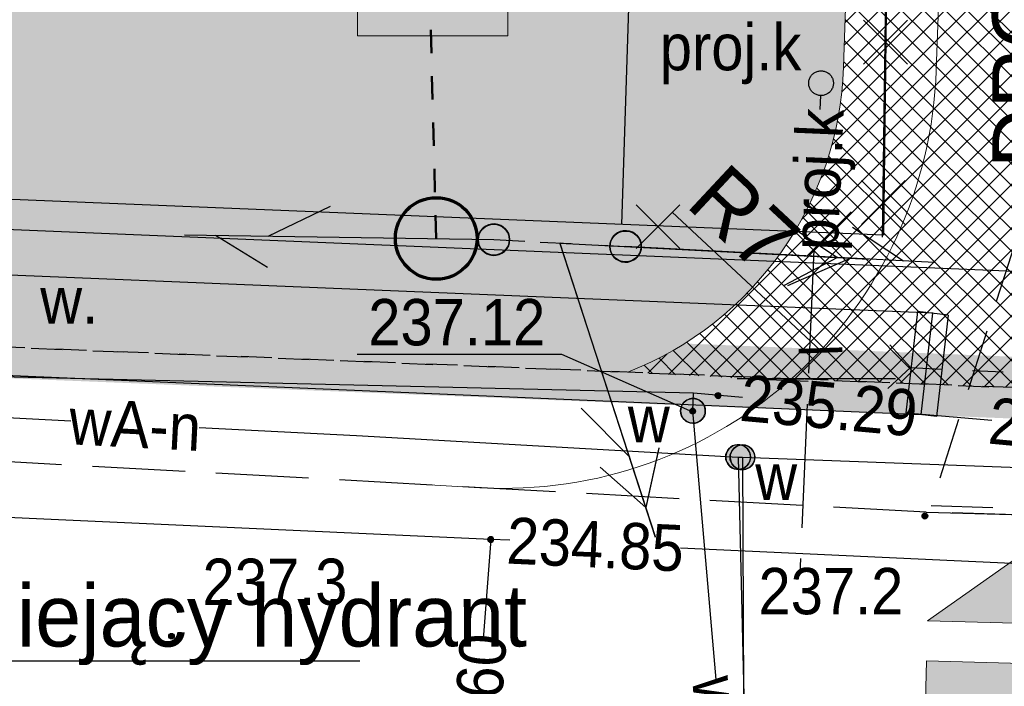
# Model space of a CAD drawing. Extents: x 40810 to 6568062, y -66833 to 5647073.
# Tile 7 of 32: x 6567803 to 6567819, y 5646942 to 5646953. Entities that reach past the tile are written whole.
import ezdxf
from ezdxf.enums import TextEntityAlignment as Align

# ---------------------------------------------------------------- set-up
doc = ezdxf.new("R2010")
doc.units = 0
doc.header["$MEASUREMENT"] = 0
for name, pattern in [('218-500', [1, 0.5, -0.5]), ('DGN_STYLE_2191', [1, -0.25, 0.5, -0.25]), ('DGN_STYLE_9021', [7.5, 3.75, 3.75]), ('KTCR02_05', [1.5, 1, -0.5]), ('KTJZ01_05', [2, 1.5, -0.5]), ('MZ05_512A', [1.75, -0.25, 0.5, -0.25, 0.5, -0.25]), ('SUPK_P_01_05', [2.5, 2, -0.5])]:
    doc.linetypes.add(name, pattern=pattern)
doc.layers.get('0').update_dxf_attribs({"linetype": 'CONTINUOUS'})
doc.layers.get('Defpoints').update_dxf_attribs({"linetype": 'CONTINUOUS'})
for name, color, linetype in [('BDOT1', 7, 'CONTINUOUS'), ('EWID', 7, 'CONTINUOUS'), ('GESUT1', 7, 'CONTINUOUS'), ('GESUT2', 7, 'CONTINUOUS'), ('PZAG', 7, 'CONTINUOUS'), ('REDAKCJA1', 7, 'CONTINUOUS'), ('Z-zielen', 62, 'CONTINUOUS')]:
    doc.layers.add(name, color=color, linetype=linetype)
for name, color, linetype, lineweight in [('E_przyłacze', 1, '218-500', 70), ('l. przekrojowa', 1, 'CONTINUOUS', 30), ('l.widokowa', 140, 'CONTINUOUS', 15), ('szraf1', 8, 'CONTINUOUS', 5), ('wymiarowanie', 176, 'CONTINUOUS', 9)]:
    doc.layers.add(name, color=color, linetype=linetype, lineweight=lineweight)
doc.styles.get("Standard").update_dxf_attribs({"font": 'GOTHIC.TTF'})
doc.styles.add('STYLE-GEO_140', font='geo_140.shx', dxfattribs={"bigfont": 'geo_140big.shx'})
doc.dimstyles.new('Skala 1-50', dxfattribs={"dimtxt": 1, "dimasz": 0.5, "dimexe": 0.5, "dimexo": 0.5, "dimgap": 0.2, "dimtad": 1, "dimtxsty": 'Standard', "dimblk": 'ARCHTICK', "dimcen": 0.5, "dimclrd": 256, "dimclre": 256, "dimadec": 0, "dimazin": 0, "dimtfac": 1, "dimtdec": 1, "dimtmove": 1, "dimatfit": 3, "dimldrblk": 'ARCHTICK', "dimfxl": 1, "dimlwd": -1, "dimlwe": -1, "dimarcsym": 0})
pattern_1 = [(45, (0, 0), (-0.1767766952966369, 0.1767766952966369), []), (135, (0, 0), (-0.1767766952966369, -0.1767766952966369), [])]

# ---------------------------------------------------------------- blocks, each defined once
blk = doc.blocks.new('DWG_H0_11')
at = {"layer": 'BDOT1', "linetype": 'Continuous'}
blk.add_hatch(color=7, dxfattribs=at).paths.add_polyline_path([(0.08999999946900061, -2.728484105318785e-10, 0.9999999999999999), (-0.09000000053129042, -2.728484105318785e-10, 0.9999999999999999)], flags=16)
at = {"layer": 'BDOT1', "color": 7, "linetype": 'Continuous'}
blk.add_lwpolyline([(0.08999999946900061, -2.728484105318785e-10, 0.9999999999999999), (-0.09000000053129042, -2.728484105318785e-10, 0.9999999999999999)], format="xyb", close=True, dxfattribs=at)
blk = doc.blocks.new('RTPW01_1')
at = {"layer": 'BDOT1', "color": 7, "linetype": 'Continuous'}
blk.add_circle((-5.311449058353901e-10, -2.728484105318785e-10), 0.09, dxfattribs=at)
blk.add_blockref('DWG_H0_11', (-5.311449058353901e-10, -2.728484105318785e-10), dxfattribs=at)
blk = doc.blocks.new('801_5')
at = {"layer": 'BDOT1', "linetype": 'Continuous'}
h = blk.add_hatch(color=7, dxfattribs=at)
edge = h.paths.add_edge_path()
edge.add_arc((-0.001712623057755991, -0.003847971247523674), 0.045, 0, 360)
at = {"layer": 'BDOT1', "color": 7, "linetype": 'Continuous'}
blk.add_circle((-0.001712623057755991, -0.003847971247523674), 0.045, dxfattribs=at)
blk = doc.blocks.new('DWG_H0_13')
at = {"layer": 'GESUT1', "linetype": 'Continuous'}
blk.add_hatch(color=235, dxfattribs=at).paths.add_polyline_path([(-0.8488740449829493, 0.04383856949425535, 0.9999999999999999), (0.8488740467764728, -0.04383856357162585, 0.9999999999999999)], flags=16)
at = {"layer": 'GESUT1', "color": 235, "linetype": 'Continuous'}
blk.add_lwpolyline([(-0.8488740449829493, 0.04383856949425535, 0.9999999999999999), (0.8488740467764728, -0.04383856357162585, 0.9999999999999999)], format="xyb", close=True, dxfattribs=at)
blk = doc.blocks.new('SUSM05_1')
at = {"layer": 'GESUT1', "color": 235, "linetype": 'Continuous'}
blk.add_circle((1.709850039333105e-09, 5.624315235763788e-09), 0.8499952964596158, dxfattribs=at)
at = {"layer": 'GESUT1', "color": 235, "linetype": 'Continuous', "xscale": 0.9999882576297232, "yscale": 0.9999882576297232, "zscale": 0.9999882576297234, "rotation": 2.956602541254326}
blk.add_blockref('DWG_H0_13', (1.709850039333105e-09, 5.624315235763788e-09), dxfattribs=at)
blk = doc.blocks.new('DWG_H0_14')
at = {"layer": 'GESUT1', "linetype": 'Continuous'}
blk.add_hatch(color=235, dxfattribs=at).paths.add_polyline_path([(0.8488740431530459, -0.04383856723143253, 0.9999999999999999), (-0.8488740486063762, 0.04383856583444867, 0.9999999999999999)], flags=16)
at = {"layer": 'GESUT1', "color": 235, "linetype": 'Continuous'}
blk.add_lwpolyline([(0.8488740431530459, -0.04383856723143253, 0.9999999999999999), (-0.8488740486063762, 0.04383856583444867, 0.9999999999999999)], format="xyb", close=True, dxfattribs=at)
blk = doc.blocks.new('SUSM05_2')
at = {"layer": 'GESUT1', "color": 235, "linetype": 'Continuous'}
blk.add_circle((-1.178705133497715e-09, 1.33877620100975e-09), 0.8499952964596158, dxfattribs=at)
at = {"layer": 'GESUT1', "color": 235, "linetype": 'Continuous', "xscale": 0.9999882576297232, "yscale": 0.9999882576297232, "zscale": 0.9999882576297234, "rotation": 182.9566025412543}
blk.add_blockref('DWG_H0_14', (-1.178705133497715e-09, 1.33877620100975e-09), dxfattribs=at)
blk = doc.blocks.new('SUSM04_1')
at = {"layer": 'GESUT1', "color": 235, "linetype": 'Continuous'}
blk.add_circle((1.258740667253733e-09, -3.848981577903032e-09), 0.5, dxfattribs=at)
blk = doc.blocks.new('SUPT01_4')
at = {"layer": 'GESUT1', "color": 30, "linetype": 'Continuous'}
for p, q in [((-0.001898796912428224, 4.999356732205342), (-0.001945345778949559, -5.000635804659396)), ((-0.001903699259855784, 3.999357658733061), (-1.001910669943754, 2.299363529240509)), ((-0.001911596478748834, 2.299358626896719), (0.9980782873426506, 0.2993555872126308))]:
    blk.add_line(p, q, dxfattribs=at)
blk = doc.blocks.new('SUPT00_4')
at = {"layer": 'GESUT1', "color": 30, "linetype": 'Continuous', "rotation": 270}
blk.add_blockref('SUPT01_4', (5.000635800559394, -0.001945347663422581), dxfattribs=at)
blk = doc.blocks.new('SUPE04_6')
at = {"layer": 'GESUT1', "color": 230, "linetype": 'Continuous'}
for p, q in [((0.006328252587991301, -4.996488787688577), (0.0062861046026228, 5.003499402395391)), ((-0.9937014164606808, 2.303498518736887), (0.006290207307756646, 4.003500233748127)), ((0.006290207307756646, 4.003500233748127), (1.00629633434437, 2.303506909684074))]:
    blk.add_line(p, q, dxfattribs=at)
blk = doc.blocks.new('SUPE00_6')
at = {"layer": 'GESUT1', "color": 230, "linetype": 'Continuous', "rotation": 270}
blk.add_blockref('SUPE04_6', (5.002909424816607, -0.006272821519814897), dxfattribs=at)
blk = doc.blocks.new('SUPE04_7')
at = {"layer": 'GESUT1', "color": 230, "linetype": 'Continuous'}
for p, q in [((-0.0084513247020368, -4.99728416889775), (-0.008495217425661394, 5.002699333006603)), ((-1.008482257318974, 2.302699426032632), (-0.00849109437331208, 4.002701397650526)), ((-0.00849109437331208, 4.002701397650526), (0.9915148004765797, 2.302708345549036))]:
    blk.add_line(p, q, dxfattribs=at)
blk = doc.blocks.new('SUPE00_7')
at = {"layer": 'GESUT1', "color": 230, "linetype": 'Continuous', "rotation": 270}
blk.add_blockref('SUPE04_7', (4.987821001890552, -0.01896132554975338), dxfattribs=at)
blk = doc.blocks.new('SUPT01_5')
at = {"layer": 'GESUT1', "color": 30, "linetype": 'Continuous'}
for p, q in [((-0.007790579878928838, 4.997091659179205), (-0.007746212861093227, -5.002918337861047)), ((-0.00778624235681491, 3.997090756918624), (-1.007779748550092, 2.297084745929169)), ((-0.007778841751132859, 2.297089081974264), (0.9922313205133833, 0.2970914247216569))]:
    blk.add_line(p, q, dxfattribs=at)
blk = doc.blocks.new('SUPT00_5')
at = {"layer": 'GESUT1', "color": 30, "linetype": 'Continuous', "rotation": 270}
blk.add_blockref('SUPT01_5', (5.002918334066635, -0.007746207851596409), dxfattribs=at)
blk = doc.blocks.new('SUPT01_6')
at = {"layer": 'GESUT1', "color": 30, "linetype": 'Continuous'}
for p, q in [((0.002293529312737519, 4.993222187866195), (0.002337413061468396, -5.00673197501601)), ((0.002297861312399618, 3.99322670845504), (-0.9976901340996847, 2.293230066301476)), ((0.002305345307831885, 2.293234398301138), (1.002309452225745, 0.2932483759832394))]:
    blk.add_line(p, q, dxfattribs=at)
blk = doc.blocks.new('SUPT00_6')
at = {"layer": 'GESUT1', "color": 30, "linetype": 'Continuous', "rotation": 270}
blk.add_blockref('SUPT01_6', (5.006731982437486, 0.002337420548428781), dxfattribs=at)
blk = doc.blocks.new('DWG_H0_15')
at = {"layer": 'GESUT1', "linetype": 'Continuous'}
blk.add_hatch(color=202, dxfattribs=at).paths.add_polyline_path([(0.001732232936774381, -0.3999962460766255, 0.9999999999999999), (-0.001732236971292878, 0.3999962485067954, 0.9999999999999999)], flags=16)
at = {"layer": 'GESUT1', "color": 202, "linetype": 'Continuous'}
blk.add_lwpolyline([(0.001732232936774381, -0.3999962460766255, 0.9999999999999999), (-0.001732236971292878, 0.3999962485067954, 0.9999999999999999)], format="xyb", close=True, dxfattribs=at)
blk = doc.blocks.new('SUUS25_1')
at = {"layer": 'GESUT1', "color": 202, "linetype": 'Continuous'}
blk.add_circle((-3.637978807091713e-10, 2.306478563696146e-09), 0.3999999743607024, dxfattribs=at)
at = {"layer": 'GESUT1', "color": 202, "linetype": 'Continuous', "xscale": 0.9999999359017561, "yscale": 0.9999999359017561, "zscale": 0.9999999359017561, "rotation": 89.75187085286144}
blk.add_blockref('DWG_H0_15', (-3.637978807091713e-10, 2.306478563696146e-09), dxfattribs=at)
blk = doc.blocks.new('DWG_H0_24')
at = {"layer": 'GESUT1', "linetype": 'Continuous'}
blk.add_hatch(color=202, dxfattribs=at).paths.add_polyline_path([(0.3999735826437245, -0.004597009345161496, 0.9999999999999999), (-0.3999735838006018, 0.004597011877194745, 0.9999999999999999)], flags=16)
at = {"layer": 'GESUT1', "color": 202, "linetype": 'Continuous'}
blk.add_lwpolyline([(0.3999735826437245, -0.004597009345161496, 0.9999999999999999), (-0.3999735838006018, 0.004597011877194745, 0.9999999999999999)], format="xyb", close=True, dxfattribs=at)
blk = doc.blocks.new('SUUS25_9')
at = {"layer": 'GESUT1', "color": 202, "linetype": 'Continuous'}
blk.add_circle((1.648004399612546e-09, 7.639755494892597e-10), 0.3999996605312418, dxfattribs=at)
at = {"layer": 'GESUT1', "color": 202, "linetype": 'Continuous', "xscale": 0.9999991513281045, "yscale": 0.9999991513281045, "zscale": 0.9999991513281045, "rotation": 0.6584879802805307}
blk.add_blockref('DWG_H0_24', (1.648004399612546e-09, 7.639755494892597e-10), dxfattribs=at)
blk = doc.blocks.new('DWG_H0_25')
at = {"layer": 'GESUT1', "linetype": 'Continuous'}
blk.add_hatch(color=202, dxfattribs=at).paths.add_polyline_path([(0.3988645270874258, 0.03538373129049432, 0.9999999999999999), (-0.3992397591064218, -0.01965756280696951, 0.9999999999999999)], flags=16)
at = {"layer": 'GESUT1', "color": 202, "linetype": 'Continuous'}
blk.add_lwpolyline([(0.3988645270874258, 0.03538373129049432, 0.9999999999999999), (-0.3992397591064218, -0.01965756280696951, 0.9999999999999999)], format="xyb", close=True, dxfattribs=at)
blk = doc.blocks.new('SUUS25_10')
at = {"layer": 'GESUT1', "color": 202, "linetype": 'Continuous'}
blk.add_circle((0.0003538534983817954, 0.007857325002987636), 0.3999982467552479, dxfattribs=at)
at = {"layer": 'GESUT1', "color": 202, "linetype": 'Continuous', "xscale": 0.9999956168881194, "yscale": 0.9999956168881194, "zscale": 0.9999956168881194, "rotation": 356.0545934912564}
blk.add_blockref('DWG_H0_25', (4.805770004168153e-09, 2.113665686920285e-09), dxfattribs=at)
blk = doc.blocks.new('DWG_H0_28')
at = {"layer": 'GESUT1', "linetype": 'Continuous'}
blk.add_hatch(color=5, dxfattribs=at).paths.add_polyline_path([(0.08135013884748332, -0.005468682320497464, 0.9999999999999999), (-0.09864986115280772, -0.005468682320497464, 0.9999999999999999)], flags=16)
at = {"layer": 'GESUT1', "color": 5, "linetype": 'Continuous'}
blk.add_lwpolyline([(0.08135013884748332, -0.005468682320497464, 0.9999999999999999), (-0.09864986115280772, -0.005468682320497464, 0.9999999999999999)], format="xyb", close=True, dxfattribs=at)
blk = doc.blocks.new('SUPS02_1')
at = {"layer": 'GESUT1', "color": 5, "linetype": 'Continuous'}
blk.add_circle((-0.008649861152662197, -0.005468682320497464), 0.09, dxfattribs=at)
blk.add_blockref('DWG_H0_28', (-1.724401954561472e-09, 9.204086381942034e-10), dxfattribs=at)
blk = doc.blocks.new('DWG_H0_27')
at = {"layer": 'GESUT1', "linetype": 'Continuous'}
blk.add_hatch(color=44, dxfattribs=at).paths.add_polyline_path([(-0.09000000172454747, -2.954038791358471e-09, 0.9999999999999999), (0.08999999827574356, -2.954038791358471e-09, 0.9999999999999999)], flags=16)
at = {"layer": 'GESUT1', "color": 44, "linetype": 'Continuous'}
blk.add_lwpolyline([(-0.09000000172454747, -2.954038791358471e-09, 0.9999999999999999), (0.08999999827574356, -2.954038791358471e-09, 0.9999999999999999)], format="xyb", close=True, dxfattribs=at)
blk = doc.blocks.new('SUPS00_1')
at = {"layer": 'GESUT1', "color": 44, "linetype": 'Continuous'}
blk.add_circle((-1.724401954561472e-09, 4.496541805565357e-09), 0.09, dxfattribs=at)
blk.add_blockref('DWG_H0_27', (-1.724401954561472e-09, 4.496541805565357e-09), dxfattribs=at)
blk = doc.blocks.new('_ArchTick')
at = {"color": 0, "linetype": 'ByBlock', "const_width": 0.15}
blk.add_lwpolyline([(-0.5, -0.5), (0.5, 0.5)], dxfattribs=at)
blk = doc.blocks.new('*D218')
at = {"layer": 'Defpoints', "color": 0}
for p in [(6567810.999151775, 5646952.628750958), (6567816.132852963, 5646947.837802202)]:
    blk.add_point(p, dxfattribs=at)
at = {"layer": 'wymiarowanie'}
blk.add_line((6567813.734556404, 5646950.075976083), (6567816.132852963, 5646947.837802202), dxfattribs=at)
at = {"layer": 'wymiarowanie', "linetype": 'Continuous', "xscale": 0.5, "yscale": 0.5, "zscale": 0.5, "rotation": 316.9779504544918}
blk.add_blockref('_ArchTick', (6567816.132852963, 5646947.837802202), dxfattribs=at)
at = {"layer": 'wymiarowanie', "color": 0, "linetype": 'Continuous', "insert": (6567814.897750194, 5646949.965118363), "char_height": 1, "attachment_point": 5, "rotation": 316.9779504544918}
blk.add_mtext('R7', dxfattribs=at)
blk = doc.blocks.new('ZJZAD')
at = {"layer": 'wymiarowanie', "linetype": 'Continuous'}
for points in [[(6567732.513927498, 5647006.678935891), (6567732.513927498, 5646999.738248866), (6567729.92421327, 5647003.208592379)], [(6567734.37367898, 5647006.678935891), (6567733.443803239, 5647006.678935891), (6567733.443803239, 5646999.738248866), (6567734.37367898, 5646999.738248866)], [(6567735.303554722, 5647006.678935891), (6567735.303554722, 5646999.738248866), (6567737.89326895, 5647003.208592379)]]:
    blk.add_hatch(color=1, dxfattribs=at).paths.add_polyline_path(points)
at = {"layer": 'wymiarowanie', "color": 1, "linetype": 'Continuous'}
for points in [[(6567732.513927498, 5647006.678935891), (6567732.513927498, 5646999.738248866), (6567729.92421327, 5647003.208592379), (6567732.513927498, 5647006.678935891)], [(6567735.303554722, 5647006.678935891), (6567735.303554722, 5646999.738248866), (6567737.89326895, 5647003.208592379), (6567735.303554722, 5647006.678935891)]]:
    blk.add_lwpolyline(points, dxfattribs=at)
blk.add_lwpolyline([(6567734.37367898, 5647006.678935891), (6567733.443803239, 5647006.678935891), (6567733.443803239, 5646999.738248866), (6567734.37367898, 5646999.738248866)], close=True, dxfattribs=at)

msp = doc.modelspace()

# ---------------------------------------------------------------- hatches: boundary and pattern name
at = {"layer": 'E_przyłacze', "linetype": 'Continuous'}
h = msp.add_hatch(color=256, dxfattribs=at)
h.dxf.hatch_style = 1
h.paths.add_polyline_path([(6567810.331226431, 5646950.163903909, 0.7107343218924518), (6567809.275104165, 5646949.501940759), (6567809.739807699, 5646949.013810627, 0.8168499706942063)])
h = msp.add_hatch(color=256, dxfattribs=at)
h.dxf.hatch_style = 1
h.paths.add_polyline_path([(6567809.275104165, 5646949.501940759, 0.169088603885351), (6567809.505553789, 5646949.134272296, 0.0765274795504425), (6567809.679519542, 5646949.033937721), (6567809.6914347, 5646949.064622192)])
at = {"layer": 'szraf1', "true_color": 0xc7c8ca}
h = msp.add_hatch(dxfattribs=at)
h.set_pattern_fill('ANSI37', color=9, scale=2, style=0)
h.set_pattern_definition(pattern_1)
h.paths.add_polyline_path([(6567823.290277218, 5646949.789298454), (6567823.249822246, 5646947.075506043), (6567815.664571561, 5646947.380083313, 0.1966573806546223), (6567818.004233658, 5646952.370491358), (6567818.831690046, 5646976.873305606, 0.1608154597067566), (6567817.350105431, 5646983.958499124), (6567809.203317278, 5646997.767785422, 0.2654325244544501), (6567799.729148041, 5647003.178499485), (6567753.06303861, 5647002.389708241, 0.2081719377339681), (6567747.979839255, 5647000.074529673), (6567747.209997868, 5647008.789999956), (6567747.350053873, 5647008.792367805, 0.1638587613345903), (6567751.584473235, 5647007.366387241), (6567799.729148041, 5647008.178499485, -0.2744804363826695), (6567813.50975784, 5647000.308369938), (6567821.656545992, 5646986.49908364, -0.14264435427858), (6567823.866820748, 5646977.829202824), (6567822.996147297, 5646952.046635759, 0.08184528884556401)])
at = {"layer": 'szraf1', "linetype": 'Continuous'}
h = msp.add_hatch(dxfattribs=at)
h.set_pattern_fill('ANSI37', color=40, scale=2, style=0)
h.set_pattern_definition(pattern_1)
h.paths.add_polyline_path([(6567813.016186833, 5646947.486426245), (6567815.626365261, 5646947.346295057, 0.2076535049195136), (6567818.004235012, 5646952.370531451), (6567818.869669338, 5646977.997956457, 0.1426443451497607), (6567817.350105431, 5646983.958499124), (6567812.569733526, 5646992.06151138), (6567801.528724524, 5646992.601878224, -0.3950589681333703), (6567800.577751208, 5646993.583748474), (6567800.415611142, 5647003.157058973), (6567796.415598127, 5647003.123956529), (6567796.571625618, 5646993.911553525, -0.4191824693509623), (6567795.571769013, 5646992.894619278), (6567776.232098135, 5646993.83994063), (6567775.170294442, 5646972.144708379), (6567787.446400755, 5646971.543893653), (6567787.304639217, 5646968.64736061), (6567797.092923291, 5646968.168304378), (6567797.23468483, 5646971.06483742), (6567815.62616289, 5646970.164725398, -0.3999617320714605), (6567817.052837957, 5646968.666518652), (6567816.505089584, 5646952.421157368, -0.299344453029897)])
h.paths.add_polyline_path([(6567795.834244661, 5646973.135771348), (6567797.332451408, 5646973.062446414), (6567797.308009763, 5646972.563044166), (6567815.631408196, 5646971.666264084, 0.418656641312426), (6567817.203878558, 5646973.113844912), (6567817.370523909, 5646978.048582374, 0.1426443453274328), (6567816.058173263, 5646983.196323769), (6567812.161408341, 5646989.801570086, 0.2970977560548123), (6567811.150230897, 5646990.629188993), (6567801.519085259, 5646991.100554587, 0.414213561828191), (6567800.471397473, 5646990.150633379), (6567800.448321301, 5646989.679131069), (6567794.594661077, 5646989.965619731), (6567794.666620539, 5646991.435926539), (6567781.462425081, 5646992.082163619), (6567777.656979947, 5646992.268408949), (6567776.741826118, 5646973.569590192), (6567787.519725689, 5646973.042100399), (6567787.537144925, 5646973.529311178), (6567789.041762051, 5646973.455672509), (6567788.876113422, 5646970.072245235), (6567795.668041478, 5646969.739836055)], flags=16)
at = {"layer": 'wymiarowanie', "linetype": 'Continuous', "true_color": 0xffffff}
msp.add_hatch(color=7, dxfattribs=at).paths.add_polyline_path([(6567808.648029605, 5646952.929280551), (6567811.075849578, 5646952.929280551), (6567811.075849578, 5646955.348746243), (6567808.648029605, 5646955.348746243)])
at = {"layer": 'Z-zielen', "linetype": 'Continuous'}
h = msp.add_hatch(dxfattribs=at)
h.set_pattern_fill('STIPPLE', color=256, style=0)
h.set_pattern_definition([(0, (0.04, 0.02), (0, 1), [0, -1]), (0, (0.36, 0.04), (0, 1), [0, -1]), (0, (0.18, 0.26), (0, 1), [0, -1]), (0, (0.4, 0.42), (0, 1), [0, -1]), (0, (0.14, 0.48), (0, 1), [0, -1]), (0, (0.22, 0.72), (0, 1), [0, -1]), (0, (0.08, 0.9), (0, 1), [0, -1]), (0, (0.4, 0.88), (0, 1), [0, -1]), (0, (0.64, 0.92), (0, 1), [0, -1]), (0, (0.76, 0.68), (0, 1), [0, -1]), (0, (0.96, 0.66), (0, 1), [0, -1]), (0, (0.96, 0.3), (0, 1), [0, -1]), (0, (0.78, 0.18), (0, 1), [0, -1]), (0, (0.5, 0.24), (0, 1), [0, -1]), (0, (0.68, 0.42), (0, 1), [0, -1]), (0, (0.5, 0.6), (0, 1), [0, -1]), (0, (0.92, 0.04), (0, 1), [0, -1])])
h.paths.add_polyline_path([(6567793.055802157, 5646968.365888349), (6567797.092923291, 5646968.168304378), (6567797.23468483, 5646971.06483742), (6567815.62616289, 5646970.164725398), (6567815.218624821, 5646958.096621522), (6567816.695065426, 5646958.046762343), (6567816.505089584, 5646952.421157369, -0.2993158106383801), (6567813.016186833, 5646947.486426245), (6567791.865592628, 5646948.483466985), (6567791.957649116, 5646950.731583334), (6567792.44, 5646951.54)])

# ---------------------------------------------------------------- linework, layer by layer
at = {"layer": 'BDOT1', "color": 7, "linetype": 'Continuous'}
for p, q in [((6567817.59, 5646947.56), (6567817.252776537, 5646947.93001667)), ((6567817.59, 5646947.56), (6567817.21998333, 5646947.222776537)), ((6567817.59, 5646947.56), (6567818.08946337, 5646947.536840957)), ((6567818.58892674, 5646947.513681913), (6567819.088390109, 5646947.490522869))]:
    msp.add_line(p, q, dxfattribs=at)
at = {"layer": 'BDOT1', "color": 7, "linetype": 'DGN_STYLE_9021'}
for points in [[(6567817.37, 5646968.26), (6567817.15, 5646949.7), (6567775.39, 5646951.41)], [(6567817.38, 5646968.22), (6567817.13, 5646949.67)]]:
    msp.add_lwpolyline(points, dxfattribs=at)
at = {"layer": 'BDOT1', "color": 7, "linetype": 'KTCR02_05'}
msp.add_lwpolyline([(6567817.92, 5646945.33), (6567823.82, 5646945.15), (6567822.54, 5646949.25), (6567822.61, 5646952.14), (6567823.51, 5646952.91), (6567825.99, 5646952.73), (6567826, 5646950.66), (6567830.11, 5646950.6), (6567830.25, 5646957.02), (6567824.37, 5646957.04), (6567822.67, 5646958.1), (6567822.71, 5646959.6), (6567819.37, 5646959.66), (6567819.28, 5646949.58)], close=True, dxfattribs=at)
at = {"layer": 'BDOT1', "color": 7, "linetype": 'Continuous'}
msp.add_lwpolyline([(6567792.14, 5646947.9), (6567817.76, 5646946.8), (6567817.95, 5646948.44), (6567792.28, 5646949.5)], close=True, dxfattribs=at)
for points in [[(6567817.701661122, 5646948.468771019), (6567817.511661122, 5646946.828771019)], [(6567818.198338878, 5646948.411228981), (6567817.701661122, 5646948.468771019)], [(6567818.198338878, 5646948.411228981), (6567818.008338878, 5646946.771228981)], [(6567818.008338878, 5646946.771228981), (6567817.511661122, 5646946.828771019)], [(6567817.84, 5646945.22), (6567823.76, 5646945.06)]]:
    msp.add_lwpolyline(points, dxfattribs=at)
at = {"layer": 'BDOT1', "color": 7, "linetype": 'KTJZ01_05'}
msp.add_lwpolyline([(6567866.01, 5646943.32), (6567823.76, 5646945.06), (6567817.84, 5646945.22), (6567791.87, 5646946.65), (6567790.24, 5646946.69), (6567776.22, 5646946.95)], dxfattribs=at)
at = {"layer": 'E_przyłacze', "linetype": 'DGN_STYLE_2191', "lineweight": 50, "ltscale": 0.75}
msp.add_line((6567809.918390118, 5646949.649088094), (6567809.151486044, 5646979.168591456), dxfattribs=at)
at = {"layer": 'E_przyłacze', "linetype": 'Continuous'}
msp.add_circle((6567809.918390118, 5646949.649088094), 0.6599008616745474, dxfattribs=at)
at = {"layer": 'EWID', "color": 92, "linetype": 'DGN_STYLE_2191'}
for p, q in [((6567752.41, 5646949.92), (6567823.249819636, 5646947.075506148)), ((6567823.249819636, 5646947.075506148), (6567752.41, 5646949.92))]:
    msp.add_line(p, q, dxfattribs=at)
at = {"layer": 'GESUT1', "color": 5, "linetype": 'Continuous'}
for points in [[(6567732.373553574, 5646949.436021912), (6567745.27, 5646949.69), (6567763.47, 5646948.85), (6567775.42, 5646948.22), (6567794.61, 5646947.19), (6567804.009815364, 5646946.700565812)], [(6567794.95, 5646947.61), (6567795.99, 5646947.58), (6567814.08, 5646947.15)], [(6567814.442726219, 5646942.512814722), (6567814.07, 5646946.86), (6567814.08, 5646947.15)], [(6567814.08, 5646947.15), (6567814.87, 5646947.08)], [(6567817.65, 5646946.82), (6567818.9, 5646946.71)], [(6567806.087001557, 5646946.592410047), (6567808.63, 5646946.46), (6567814.799906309, 5646946.113931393), (6567814.87, 5646946.11), (6567826.41, 5646945.68), (6567827.68, 5646945.57), (6567840.8, 5646945.04), (6567842.03, 5646944.93), (6567851.89, 5646944.48), (6567864.28, 5646943.95), (6567865.957369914, 5646943.867919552)], [(6567814.799906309, 5646946.113931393), (6567815.000217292, 5646937.719072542)], [(6567814.87, 5646946.11), (6567814.919049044, 5646934.591614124)]]:
    msp.add_lwpolyline(points, dxfattribs=at)
at = {"layer": 'GESUT1', "color": 202, "linetype": 'MZ05_512A'}
msp.add_lwpolyline([(6567810.85, 5646949.63), (6567812.98, 5646949.52)], dxfattribs=at)
at = {"layer": 'GESUT1', "color": 202, "linetype": 'Continuous'}
msp.add_lwpolyline([(6567814.02, 5646946.86), (6567811.95, 5646947.77), (6567808.64, 5646947.77)], dxfattribs=at)
at = {"layer": 'GESUT1', "color": 44, "linetype": 'Continuous'}
for points in [[(6567815.934077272, 5646947.33307657), (6567814.782784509, 5646947.382533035), (6567817.344858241, 5646947.382533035)], [(6567811.11, 5646944.77), (6567810.8, 5646944.78), (6567800.73, 5646945.24)], [(6567810.8, 5646944.78), (6567810.68, 5646943.17)], [(6567833.95, 5646943.71), (6567829.59, 5646943.91), (6567813.87, 5646944.64)]]:
    msp.add_lwpolyline(points, dxfattribs=at)
at = {"layer": 'GESUT2', "color": 44, "linetype": 'SUPK_P_01_05'}
for points in [[(6567816.341473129, 5646952.16101413), (6567816.340985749, 5646952.147062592), (6567816.339526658, 5646952.133179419), (6567816.337102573, 5646952.119431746), (6567816.333725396, 5646952.105886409), (6567816.329411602, 5646952.092609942), (6567816.324181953, 5646952.079666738), (6567816.318062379, 5646952.067119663), (6567816.311082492, 5646952.05503006), (6567816.303276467, 5646952.043456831), (6567816.294681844, 5646952.032456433), (6567816.285341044, 5646952.022082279), (6567816.275299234, 5646952.012385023), (6567816.264605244, 5646952.00341197), (6567816.253311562, 5646951.995206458), (6567816.241473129, 5646951.987808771), (6567816.229147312, 5646951.981255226), (6567816.216394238, 5646951.975577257), (6567816.203276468, 5646951.970802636), (6567816.189857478, 5646951.966954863), (6567816.176202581, 5646951.964052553), (6567816.162378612, 5646951.962109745), (6567816.148453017, 5646951.9611359), (6567816.134493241, 5646951.9611359), (6567816.120567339, 5646951.962109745), (6567816.106743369, 5646951.964052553), (6567816.09308878, 5646951.966954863), (6567816.079669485, 5646951.970802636), (6567816.066551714, 5646951.975577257), (6567816.05379864, 5646951.981255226), (6567816.041473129, 5646951.987808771), (6567816.029634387, 5646951.995206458), (6567816.01834071, 5646952.00341197), (6567816.007647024, 5646952.012385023), (6567815.997604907, 5646952.022082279), (6567815.988264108, 5646952.032456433), (6567815.979669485, 5646952.043456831), (6567815.971863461, 5646952.05503006), (6567815.964883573, 5646952.067119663), (6567815.958764, 5646952.079666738), (6567815.953534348, 5646952.092609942), (6567815.949220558, 5646952.105886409), (6567815.94584338, 5646952.119431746), (6567815.943419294, 5646952.133179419), (6567815.941960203, 5646952.147062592), (6567815.941473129, 5646952.16101413), (6567815.941960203, 5646952.174965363), (6567815.943419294, 5646952.188848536), (6567815.94584338, 5646952.202596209), (6567815.949220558, 5646952.216141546), (6567815.953534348, 5646952.229418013), (6567815.958764, 5646952.242361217), (6567815.964883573, 5646952.254908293), (6567815.971863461, 5646952.266997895), (6567815.979669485, 5646952.278571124), (6567815.988264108, 5646952.289571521), (6567815.997604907, 5646952.299945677), (6567816.007647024, 5646952.309642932), (6567816.01834071, 5646952.31861629), (6567816.029634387, 5646952.326821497), (6567816.041473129, 5646952.334219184), (6567816.05379864, 5646952.340772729), (6567816.066551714, 5646952.346450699), (6567816.079669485, 5646952.351225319), (6567816.09308878, 5646952.355073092), (6567816.106743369, 5646952.357975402), (6567816.120567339, 5646952.359918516), (6567816.134493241, 5646952.360892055), (6567816.148453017, 5646952.360892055), (6567816.162378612, 5646952.359918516), (6567816.176202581, 5646952.357975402), (6567816.189857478, 5646952.355073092), (6567816.203276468, 5646952.351225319), (6567816.216394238, 5646952.346450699), (6567816.229147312, 5646952.340772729), (6567816.241473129, 5646952.334219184), (6567816.253311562, 5646952.326821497), (6567816.264605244, 5646952.31861629), (6567816.275299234, 5646952.309642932), (6567816.285341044, 5646952.299945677), (6567816.294681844, 5646952.289571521), (6567816.303276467, 5646952.278571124), (6567816.311082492, 5646952.266997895), (6567816.318062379, 5646952.254908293), (6567816.324181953, 5646952.242361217), (6567816.329411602, 5646952.229418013), (6567816.333725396, 5646952.216141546), (6567816.337102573, 5646952.202596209), (6567816.339526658, 5646952.188848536), (6567816.340985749, 5646952.174965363), (6567816.341473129, 5646952.16101413)], [(6567816.132888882, 5646951.961199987), (6567816.123146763, 5646951.734416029)], [(6567816.025723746, 5646949.466507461), (6567815.800531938, 5646944.224287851)]]:
    msp.add_lwpolyline(points, dxfattribs=at)
at = {"layer": 'l. przekrojowa', "color": 7, "linetype": 'Continuous'}
msp.add_line((6567812.918051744, 5646949.873290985), (6567813.499551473, 5646967.264534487), dxfattribs=at)
at = {"layer": 'l.widokowa', "color": 5}
for p, q in [((6567818.869669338, 5646977.997956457), (6567818.004235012, 5646952.370531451)), ((6567817.051983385, 5646968.615892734), (6567816.505089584, 5646952.421157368))]:
    msp.add_line(p, q, dxfattribs=at)
at = {"layer": 'l.widokowa', "color": 5, "linetype": 'Continuous'}
msp.add_line((6567810.623361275, 5646945.617373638), (6567809.624678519, 5646945.672364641), dxfattribs=at)
for radius, start in [(5.5, 291.4127726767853), (7, 266.8482746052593)]:
    msp.add_arc((6567811.008223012, 5646952.606785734), radius, start, 358.0658650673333, dxfattribs=at)
at = {"layer": 'PZAG', "color": 53, "linetype": 'Continuous'}
msp.add_lwpolyline([(6567732.08, 5646952.75), (6567865.66, 5646947.19)], dxfattribs=at)
at = {"layer": 'REDAKCJA1', "color": 7, "linetype": 'Continuous'}
msp.add_line((6567808.685005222, 5646942.812639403), (6567800.648936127, 5646942.812639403), dxfattribs=at)
at = {"layer": 'wymiarowanie', "color": 1, "linetype": 'Continuous'}
for p, q in [((6567816.829413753, 5646953.177811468), (6567817.536520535, 5646952.470704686)), ((6567816.829413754, 5646952.470704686), (6567817.536520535, 5646953.177811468)), ((6567816.794467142, 5646950.584772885), (6567817.501573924, 5646949.877666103)), ((6567816.794467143, 5646949.877666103), (6567817.501573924, 5646950.584772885)), ((6567813.149369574, 5646950.194176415), (6567813.856476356, 5646949.487069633)), ((6567813.149369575, 5646949.487069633), (6567813.856476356, 5646950.194176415)), ((6567815.921334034, 5646950.080669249), (6567816.628440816, 5646949.373562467)), ((6567815.921334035, 5646949.373562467), (6567816.628440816, 5646950.080669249))]:
    msp.add_line(p, q, dxfattribs=at)
at = {"layer": 'wymiarowanie', "color": 30, "linetype": 'KTJZ01_05', "const_width": 1}
msp.add_lwpolyline([(6567786.84, 5647009.460000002), (6567747.210000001, 5647008.789999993), (6567747.783237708, 5647002.30028596), (6567752.41, 5646949.92), (6567823.249822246, 5646947.075506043), (6567823.41, 5646957.820000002), (6567834.6, 5646957.54), (6567830.44, 5647003.7), (6567829.857942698, 5647010.192665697), (6567786.84, 5647009.460000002)], dxfattribs=at)
at = {"layer": 'wymiarowanie', "color": 7, "linetype": 'Continuous'}
msp.add_lwpolyline([(6567808.648029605, 5646952.929280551), (6567811.075849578, 5646952.929280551), (6567811.075849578, 5646955.348746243), (6567808.648029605, 5646955.348746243)], close=True, dxfattribs=at)

# ---------------------------------------------------------------- block references
at = {"layer": 'BDOT1', "color": 7, "linetype": 'Continuous', "xscale": 0.5, "yscale": 0.5, "zscale": 0.5}
msp.add_blockref('RTPW01_1', (6567817.82, 5646945.16), dxfattribs=at)
at = {"layer": 'BDOT1', "color": 7, "linetype": 'Continuous'}
msp.add_blockref('801_5', (6567805.64, 5646943.22), dxfattribs=at)
at = {"layer": 'GESUT1', "color": 30, "linetype": 'Continuous'}
for name, p, xscale, yscale, zscale, rotation in [('SUPT00_4', (6567810.85, 5646949.63), 0.5000003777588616, 0.5000003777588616, 0.5000003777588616, 179.105634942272), ('SUPT00_6', (6567812.98, 5646949.52), 0.5000022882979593, 0.5000022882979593, 0.5000022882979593, 356.9965517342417), ('SUPT00_5', (6567811.92, 5646949.58), 0.4999994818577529, 0.4999994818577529, 0.4999994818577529, 288.0166329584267)]:
    msp.add_blockref(name, p, dxfattribs=dict(at, xscale=xscale, yscale=yscale, zscale=zscale, rotation=rotation))
at = {"layer": 'GESUT1', "color": 230, "linetype": 'Continuous'}
for name, xscale, yscale, zscale, rotation in [('SUPE00_7', 0.5000008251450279, 0.5000008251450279, 0.5000008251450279, 356.9997489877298), ('SUPE00_6', 0.5000005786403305, 0.5000005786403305, 0.5000005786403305, 287.9997592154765)]:
    msp.add_blockref(name, (6567811.92, 5646949.58), dxfattribs=dict(at, xscale=xscale, yscale=yscale, zscale=zscale, rotation=rotation))
at = {"layer": 'GESUT1', "color": 235, "linetype": 'Continuous', "xscale": 0.3000016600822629, "yscale": 0.3000016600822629, "zscale": 0.3000016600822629}
for name, p, rotation in [('SUSM05_1', (6567810.85, 5646949.63), 357.0433974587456), ('SUSM05_2', (6567812.98, 5646949.52), 177.0433974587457)]:
    msp.add_blockref(name, p, dxfattribs=dict(at, rotation=rotation))
at = {"layer": 'GESUT1', "color": 235, "linetype": 'Continuous', "xscale": 0.5, "yscale": 0.5, "zscale": 0.5}
for p in [(6567810.85, 5646949.63), (6567812.98, 5646949.52)]:
    msp.add_blockref('SUSM04_1', p, dxfattribs=at)
at = {"layer": 'GESUT1', "color": 5, "linetype": 'Continuous', "xscale": 0.5, "yscale": 0.5, "zscale": 0.5}
for p in [(6567814.48, 5646947.11), (6567814.07, 5646946.86)]:
    msp.add_blockref('SUPS02_1', p, dxfattribs=at)
at = {"layer": 'GESUT1', "color": 202, "linetype": 'Continuous'}
for name, p, xscale, yscale, zscale, rotation in [('SUUS25_9', (6567814.07, 5646946.86), 0.5000004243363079, 0.5000004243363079, 0.5000004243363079, 359.3415120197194), ('SUUS25_10', (6567814.8, 5646946.11), 0.5000021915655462, 0.5000021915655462, 0.5000021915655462, 3.945406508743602), ('SUUS25_1', (6567814.87, 5646946.11), 0.500000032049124, 0.500000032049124, 0.500000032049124, 270.2481291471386)]:
    msp.add_blockref(name, p, dxfattribs=dict(at, xscale=xscale, yscale=yscale, zscale=zscale, rotation=rotation))
at = {"layer": 'GESUT1', "color": 44, "linetype": 'Continuous', "xscale": 0.5, "yscale": 0.5, "zscale": 0.5}
msp.add_blockref('SUPS00_1', (6567810.8, 5646944.78), dxfattribs=at)
at = {"layer": 'wymiarowanie', "color": 7, "linetype": 'Continuous', "xscale": 0.7, "yscale": 0.7, "zscale": 0.7, "rotation": 88.43840531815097}
msp.add_blockref('ZJZAD', (10393967.57403314, 943513.2482212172), dxfattribs=at)

# ---------------------------------------------------------------- texts
at = {"layer": 'BDOT1', "color": 7, "linetype": 'Continuous', "style": 'STYLE-GEO_140', "width": 0.9332799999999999}
for s, p in [('w.', (6567803.984447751, 5646948.645)), ('237.2', (6567816.300858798, 5646943.945))]:
    msp.add_text(s, height=0.75, dxfattribs=at).set_placement(p, align=Align.MIDDLE_CENTER)
at = {"layer": 'BDOT1', "color": 7, "linetype": 'Continuous', "style": 'STYLE-GEO_140', "width": 0.93336}
msp.add_text('237.3', height=0.75, dxfattribs=at).set_placement((6567806.14, 5646943.72))
at = {"layer": 'GESUT1', "color": 5, "linetype": 'Continuous', "style": 'STYLE-GEO_140', "width": 0.93336}
msp.add_text('237.12', height=0.75, dxfattribs=at).set_placement((6567811.682823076, 5646947.92), align=Align.RIGHT)
at = {"layer": 'GESUT1', "color": 5, "linetype": 'Continuous', "style": 'STYLE-GEO_140', "width": 0.9332799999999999}
for s, rotation, p in [('235.29', 354.7841361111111, (6567816.268681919, 5646946.946140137)), ('wA-n', 357.0193888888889, (6567805.050936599, 5646946.640266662)), ('235.28', 354.7439722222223, (6567820.286176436, 5646946.576304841)), ('w40', 274.9005361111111, (6567814.502033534, 5646941.714220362))]:
    msp.add_text(s, height=0.75, rotation=rotation, dxfattribs=at).set_placement(p, align=Align.MIDDLE_CENTER)
at = {"layer": 'GESUT1', "color": 250, "linetype": 'Continuous', "style": 'STYLE-GEO_140', "width": 0.9332799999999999}
for p in [(6567813.355884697, 5646946.725), (6567815.415884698, 5646945.795)]:
    msp.add_text('w', height=0.75, dxfattribs=at).set_placement(p, align=Align.MIDDLE_CENTER)
at = {"layer": 'GESUT1', "color": 44, "linetype": 'Continuous', "style": 'STYLE-GEO_140', "width": 0.9332799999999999}
for s, rotation, p in [('234.85', 357.3845333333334, (6567812.491661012, 5646944.701362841)), ('ks160', 85.73903611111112, (6567810.593127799, 5646942.006790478))]:
    msp.add_text(s, height=0.75, rotation=rotation, dxfattribs=at).set_placement(p, align=Align.MIDDLE_CENTER)
at = {"layer": 'GESUT2', "color": 44, "linetype": 'Continuous', "style": 'STYLE-GEO_140', "width": 0.9332799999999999}
msp.add_text('proj.k', height=0.75, dxfattribs=at).set_placement((6567814.678289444, 5646952.745), align=Align.MIDDLE_CENTER)
msp.add_text('proj.k', height=0.75, rotation=87.5402388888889, dxfattribs=at).set_placement((6567816.084198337, 5646950.603334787), align=Align.MIDDLE_CENTER)
at = {"layer": 'REDAKCJA1', "color": 7, "linetype": 'Continuous', "insert": (6567800.98179106, 5646944.048957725), "char_height": 1, "width": 11.55482124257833, "attachment_point": 1}
msp.add_mtext('Istniejący hydrant', dxfattribs=at)
at = {"layer": 'wymiarowanie', "linetype": 'Continuous', "insert": (6567818.910499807, 5646950.789338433), "char_height": 1, "width": 13.12399449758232, "attachment_point": 1, "rotation": 90}
msp.add_mtext('DROGA POŻAROWA', dxfattribs=at)

# ---------------------------------------------------------------- dimensions: what is measured, and where the dimension line sits
at = {"layer": 'wymiarowanie', "linetype": 'Continuous'}
dim = msp.add_radius_dim(center=(6567810.999151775, 5646952.628750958), mpoint=(6567816.132852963, 5646947.837802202), text='R7', dimstyle='Skala 1-50', dxfattribs=at)
dim.commit()
dim.dimension.update_dxf_attribs({"geometry": '*D218', "text_midpoint": (6567814.411573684, 5646949.444159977), "dimtype": 164})

doc.saveas('drawing.dxf')
